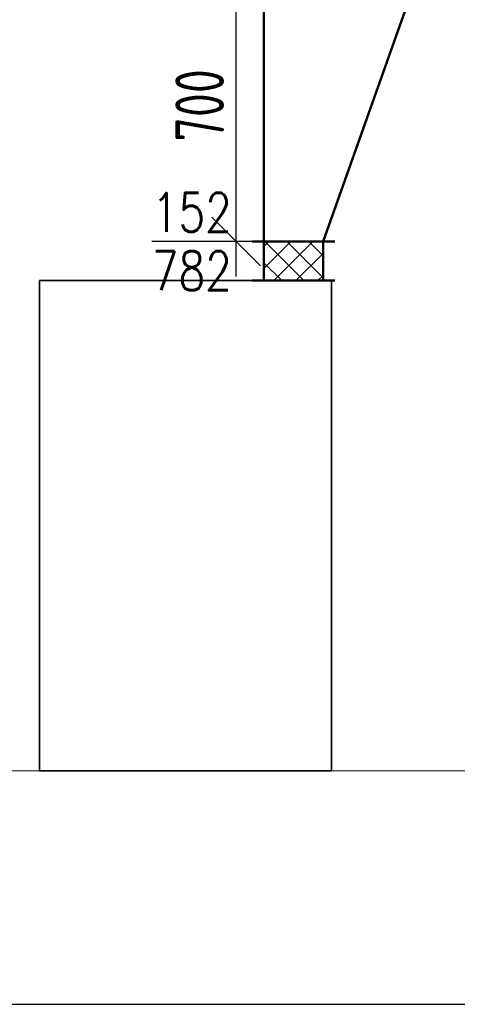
# Model space of a CAD drawing. Header units: millimetres. Extents: x 295996 to 512960, y -33037 to 76497.
# Tile 7 of 256: x 358217 to 359340, y 50145 to 52675. Entities that reach past the tile are written whole.
import ezdxf
from ezdxf.enums import TextEntityAlignment as Align

# ---------------------------------------------------------------- set-up
doc = ezdxf.new("R2010")
doc.units = ezdxf.units.MM
doc.header["$LTSCALE"] = 0.25
doc.linetypes.add('DASHDOT', pattern=[25.4, 12.7, -6.35, 0, -6.35])
doc.layers.get('0').update_dxf_attribs({"lineweight": 20})
doc.layers.get('DEFPOINTS').update_dxf_attribs({"lineweight": 20})
for name, color, linetype, lineweight in [('_STL_V_ZAŘ', 53, 'Continuous', 35), ('IN_NS_TLUSTA', 1, 'Continuous', 20), ('IN_SRAFY', 8, 'Continuous', 9), ('V-tvarovky', 1, 'Continuous', 50)]:
    doc.layers.add(name, color=color, linetype=linetype, lineweight=lineweight)
doc.layers.add('IN_C_OSA', color=6, linetype='DASHDOT')
doc.layers.add('V-tvarovky-popis', color=7, linetype='Continuous')
doc.styles.get("Standard").update_dxf_attribs({"font": 'simplex.shx', "width": 0.8})
doc.styles.add('Vzduchotechnika', font='isocp.shx', dxfattribs={"width": 0.8})
doc.dimstyles.new('cadkon', dxfattribs={"dimscale": 50, "dimtxt": 2.5, "dimasz": 2.5, "dimexe": 1.768, "dimexo": 5, "dimtad": 1, "dimrnd": 1, "dimtxsty": 'Standard', "dimblk1": 'OBLIQUE', "dimblk2": 'OBLIQUE', "dimsah": 1, "dimcen": 2.5, "dimdle": 1.8, "dimadec": 0, "dimazin": 0, "dimtfac": 1, "dimtix": 1, "dimtmove": 2, "dimatfit": 3, "dimfxl": 1, "dimarcsym": 0})

# ---------------------------------------------------------------- blocks, each defined once
blk = doc.blocks.new('*U50')
at = {"color": 0, "linetype": 'ByBlock', "lineweight": -2}
for p, q in [((0, 152), (0, 182)), ((100, 152), (100, 182)), ((100, 152), (0, 152)), ((0, 152), (0, 0)), ((100, 0), (100, 152)), ((0, 0), (100, 0)), ((0, 0), (0, -30)), ((100, 0), (100, -30))]:
    blk.add_line(p, q, dxfattribs=at)
blk = doc.blocks.new('*U52', base_point=(700, 0))
at = {"color": 0, "linetype": 'ByBlock', "lineweight": -2}
for p, q in [((0, 0), (0, 30)), ((700, 0), (700, 30)), ((0, -152), (0, 0)), ((0, 0), (700, 0)), ((0, 0), (0, 0)), ((700, 0), (700, 0)), ((700, 0), (700, -400)), ((0, -152), (0, -152)), ((0, -152), (0, -152)), ((700, -400), (0, -152)), ((0, -152), (0, -182)), ((700, -400), (700, -400)), ((700, -400), (700, -430)), ((700, -400), (700, -400))]:
    blk.add_line(p, q, dxfattribs=at)
blk = doc.blocks.new('_OBLIQUE')
at = {"color": 0, "linetype": 'ByBlock'}
blk.add_line((-0.5, -0.5), (0.5, 0.5), dxfattribs=at)
blk = doc.blocks.new('*D85')
at = {"layer": 'DEFPOINTS', "color": 0, "transparency": 16777216}
for p in [(358772.5, 52804.8), (358843.7, 52804.8), (358843.7, 52104.8)]:
    blk.add_point(p, dxfattribs=at)
at = {"layer": 'V-tvarovky-popis', "color": 0, "lineweight": -2, "transparency": 16777216}
for p, q in [((358772.5, 52014.8), (358772.5, 52894.8)), ((358772.5, 52804.8), (358684.1, 52804.8)), ((358772.5, 52104.8), (358684.1, 52104.8))]:
    blk.add_line(p, q, dxfattribs=at)
at = {"layer": 'V-tvarovky-popis', "color": 0, "lineweight": -2, "transparency": 16777216, "xscale": 125, "yscale": 125, "zscale": 125}
for p, rotation in [((358772.5, 52804.8), 90), ((358772.5, 52104.8), 270)]:
    blk.add_blockref('_OBLIQUE', p, dxfattribs=dict(at, rotation=rotation))
at = {"layer": 'V-tvarovky-popis', "color": 0, "transparency": 16777216, "insert": (358678.8, 52454.8), "char_height": 125, "attachment_point": 5, "rotation": 90, "style": 'Vzduchotechnika', "bg_fill": 3, "box_fill_scale": 1.1, "bg_fill_color": 256, "bg_fill_true_color": 13158600, "bg_fill_transparency": 0}
blk.add_mtext('700', dxfattribs=at)

msp = doc.modelspace()

# ---------------------------------------------------------------- hatches: boundary and pattern name
at = {"layer": 'V-tvarovky-popis'}
h = msp.add_hatch(dxfattribs=at)
h.set_pattern_fill('PLASTY', color=3, scale=20)
h.set_pattern_definition([(45, (19496.44, 0), (-28.2842712, 28.2842712), []), (135, (19496.44, 0), (-28.2842712, -28.2842712), [])])
h.paths.add_polyline_path([(358995.72198, 52004.76749), (358995.72198, 52104.76749), (358843.72198, 52104.76749), (358843.72198, 52004.76749)])

# ---------------------------------------------------------------- linework, layer by layer
at = {"layer": '_STL_V_ZAŘ'}
msp.add_lwpolyline([(358267.72198, 52004.76749), (359017.72198, 52004.76749), (359017.72198, 50744.76749), (358267.72198, 50744.76749)], close=True, dxfattribs=at)
at = {"layer": 'IN_C_OSA', "color": 4, "ltscale": 1000}
msp.add_line((351515.34906, 50144.76776), (375159.48813, 50144.76776), dxfattribs=at)
at = {"layer": 'IN_NS_TLUSTA'}
msp.add_line((352815.34906, 50744.76761), (374355.34818, 50744.76761), dxfattribs=at)
at = {"layer": 'IN_SRAFY'}
msp.add_line((359485.34818, 50744.76761), (359185.34818, 50744.76761), dxfattribs=at)
at = {"layer": 'V-tvarovky-popis', "color": 2}
msp.add_line((358843.72198, 52104.76749), (358555.72198, 52104.76749), dxfattribs=at)

# ---------------------------------------------------------------- block references
at = {"layer": 'V-tvarovky'}
for name, p, rotation in [('*U52', (358843.72198, 52804.76749), 89.99999999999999), ('*U50', (358843.72198, 52104.76749), 270)]:
    msp.add_blockref(name, p, dxfattribs=dict(at, rotation=rotation))

# ---------------------------------------------------------------- texts
at = {"layer": 'V-tvarovky-popis', "color": 3, "width": 0.8}
msp.add_text('152', height=100, dxfattribs=at).set_placement((358555.72198, 52129.76749))
msp.add_text('782', height=100, dxfattribs=at).set_placement((358555.72198, 52079.76749), align=Align.TOP_LEFT)

# ---------------------------------------------------------------- next in the draw order: dimensions: what is measured, and where the dimension line sits
at = {"layer": 'V-tvarovky-popis', "color": 3}
dim = msp.add_linear_dim(base=(358772.50595, 52804.76749), p1=(358843.72198, 52104.76749), p2=(358843.72198, 52804.76749), angle=90, dimstyle='cadkon', override={"dimtxsty": 'Vzduchotechnika', "dimfxl": 350, "dimfxlon": 1, "dimtfill": 1}, dxfattribs=at)
dim.commit()
dim.dimension.update_dxf_attribs({"geometry": '*D85', "text_midpoint": (358678.75595, 52454.76749)})

doc.saveas('drawing.dxf')
